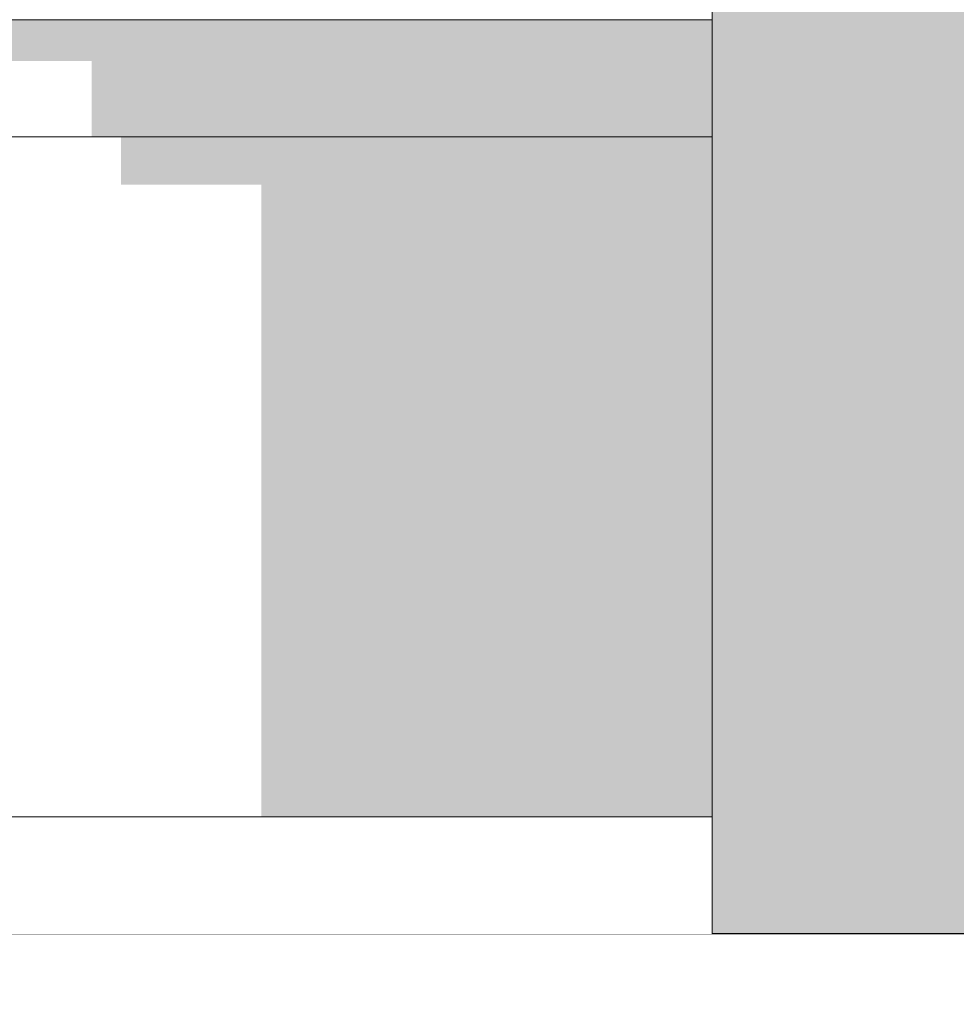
# Model space of a CAD drawing. Header units: millimetres. Extents: x 11 to 55443, y -2 to 19464.
# Tile 126 of 135: x 41952 to 42111, y 10822 to 10990. Entities that reach past the tile are written whole.
import ezdxf

# ---------------------------------------------------------------- set-up
doc = ezdxf.new("R2010")
doc.units = ezdxf.units.MM
doc.header["$MEASUREMENT"] = 0
doc.linetypes.add('Wipeout_Contour', pattern=[1000, 0, -1000])
for name, color, linetype, lineweight in [('A_WYPEŁNIENIA RYSUNKI_Nr_pióra__18', 9, 'Continuous', 13), ('Nowe_A__SCIANY_Nr_pióra__87', 7, 'Continuous', 13), ('Nowe_A__STROPY_Nr_pióra__21', 7, 'Continuous', 25), ('Nowe_Drzwi Archicad_Nr_pióra__81', 7, 'Continuous', 13)]:
    doc.layers.add(name, color=color, linetype=linetype, lineweight=lineweight)
for name, color, linetype in [('Nowe_A__SCIANY', 7, 'Continuous'), ('Nowe_A__STROPY', 7, 'Continuous'), ('Nowe_Drzwi Archicad', 7, 'Continuous')]:
    doc.layers.add(name, color=color, linetype=linetype)

# ---------------------------------------------------------------- blocks, each defined once
blk = doc.blocks.new('ElemPrzekroju_6_1', base_point=(7287.15, 10853.98))
at = {"color": 254, "linetype": 'Wipeout_Contour', "lineweight": 0, "ltscale": 340516.97017}
blk.add_wipeout([(38888.99, 10969.98), (41618.99, 10969.98), (41618.99, 10970.08), (41918.99, 10970.08), (41918.99, 10969.98), (42069.85, 10969.98), (42069.85, 10989.98), (38888.99, 10989.98)], dxfattribs=at).dxf.layer = 'Nowe_Drzwi Archicad'
at = {"layer": 'Nowe_Drzwi Archicad_Nr_pióra__81', "color": 7, "linetype": 'Continuous', "lineweight": 13}
blk.add_line((38888.99, 10989.98), (42069.85, 10989.98), dxfattribs=at)
at = {"color": 254, "linetype": 'Wipeout_Contour', "lineweight": 0, "ltscale": 340423.458735}
blk.add_wipeout([(38888.99, 10969.98), (38888.99, 10853.98), (42069.85, 10853.98), (42069.85, 10969.98), (41918.99, 10969.98), (41918.99, 10923.98), (41618.99, 10923.98), (41618.99, 10969.98)], dxfattribs=at).dxf.layer = 'Nowe_Drzwi Archicad'
at = {"layer": 'Nowe_Drzwi Archicad', "linetype": 'Continuous', "lineweight": 0, "true_color": 0x000000}
for points in [[(42069.85, 10989.98), (38888.99, 10989.98), (38888.99, 10982.91), (41963.99, 10982.91), (41963.99, 10969.98), (42069.85, 10969.98)], [(41968.99, 10969.98), (41968.99, 10961.85), (41992.95, 10961.85), (41992.95, 10853.98), (42069.85, 10853.98), (42069.85, 10969.98)]]:
    blk.add_hatch(color=18, dxfattribs=at).paths.add_polyline_path(points)
at = {"layer": 'Nowe_Drzwi Archicad_Nr_pióra__81', "color": 7, "linetype": 'Continuous', "lineweight": 13}
blk.add_line((42069.85, 10969.98), (41918.98, 10969.98), dxfattribs=at)
blk = doc.blocks.new('ElemPrzekroju_16_1', base_point=(7287.15, 10853.98))
at = {"color": 254, "linetype": 'Wipeout_Contour', "lineweight": 0, "ltscale": 176967.88452}
blk.add_wipeout([(42069.85, 10833.98), (43637.15, 10833.98), (43637.15, 11153.98), (42069.85, 11153.98)], dxfattribs=at).dxf.layer = 'Nowe_A__SCIANY'
at = {"layer": 'Nowe_A__SCIANY_Nr_pióra__87', "color": 7, "linetype": 'Continuous', "lineweight": 13}
blk.add_line((42069.85, 10853.98), (42069.85, 11153.98), dxfattribs=at)
blk = doc.blocks.new('ElemPrzekroju_27_1', base_point=(7287.15, 10853.98))
at = {"color": 254, "linetype": 'Wipeout_Contour', "lineweight": 0, "ltscale": 122996.403299}
blk.add_wipeout([(49533.61, 10833.98), (429.78, 10833.98), (429.78, 10753.98), (49533.61, 10753.98)], dxfattribs=at).dxf.layer = 'Nowe_A__STROPY'
at = {"layer": 'Nowe_A__STROPY_Nr_pióra__21', "color": 7, "linetype": 'Continuous', "lineweight": 25}
blk.add_line((49533.61, 10833.98), (429.78, 10833.98), dxfattribs=at)
blk = doc.blocks.new('ElemPrzekroju_34_1', base_point=(7287.15, 10853.98))
at = {"color": 254, "linetype": 'Wipeout_Contour', "lineweight": 0, "ltscale": 167501.893973}
blk.add_wipeout([(38819.85, 10853.98), (38819.85, 10833.98), (42069.85, 10833.98), (42069.85, 10853.98)], dxfattribs=at).dxf.layer = 'Nowe_A__SCIANY'
at = {"layer": 'Nowe_A__SCIANY_Nr_pióra__87', "color": 7, "linetype": 'Continuous', "lineweight": 13}
for p, q in [((42069.85, 10853.98), (38819.85, 10853.98)), ((42069.85, 10833.98), (42069.85, 10853.98))]:
    blk.add_line(p, q, dxfattribs=at)

msp = doc.modelspace()

# ---------------------------------------------------------------- block references
at = {"layer": 'Nowe_Drzwi Archicad', "lineweight": 0}
msp.add_blockref('ElemPrzekroju_6_1', (7287.15, 10853.98), dxfattribs=at)

# ---------------------------------------------------------------- next in the draw order: block references
at = {"layer": 'Nowe_A__SCIANY', "lineweight": 0}
msp.add_blockref('ElemPrzekroju_16_1', (7287.15, 10853.98), dxfattribs=at)

# ---------------------------------------------------------------- next in the draw order: block references
at = {"layer": 'Nowe_A__STROPY', "lineweight": 0}
msp.add_blockref('ElemPrzekroju_27_1', (7287.15, 10853.98), dxfattribs=at)

# ---------------------------------------------------------------- next in the draw order: block references
at = {"layer": 'Nowe_A__SCIANY', "lineweight": 0}
msp.add_blockref('ElemPrzekroju_34_1', (7287.15, 10853.98), dxfattribs=at)

# ---------------------------------------------------------------- next in the draw order: hatches: boundary and pattern name
at = {"layer": 'A_WYPEŁNIENIA RYSUNKI_Nr_pióra__18', "linetype": 'Continuous', "lineweight": 13}
h = msp.add_hatch(dxfattribs=at)
h.set_pattern_fill('Tynk_akrylowy_na_siatce__7B', color=9, style=0, pattern_type=2)
h.set_pattern_definition([(0, (7287.15, 10853.983), (0, 25.980762), [0, -15]), (0, (7294.65, 10866.974), (0, 25.980762), [0, -15])])
h.paths.add_polyline_path([(43637.15, 10833.98), (43637.15, 11103.27), (42069.85, 11103.27), (42069.85, 10853.98), (42069.85, 10833.98)])

doc.saveas('drawing.dxf')
